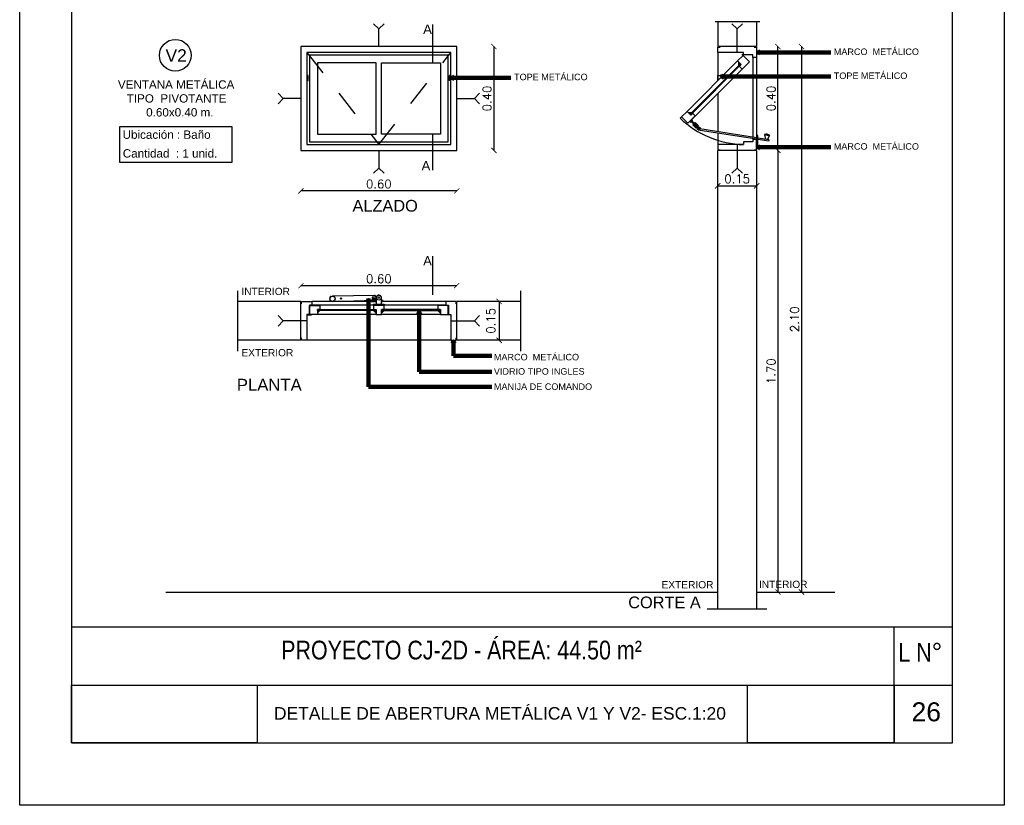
# Model space of a CAD drawing. Header units: millimetres. Extents: x 201 to 840, y 135 to 685.
# Tile 215 of 219: x 432.36 to 436.15, y 326.4 to 329.43. Entities that reach past the tile are written whole.
import ezdxf
from ezdxf.enums import TextEntityAlignment as Align

# ---------------------------------------------------------------- set-up
doc = ezdxf.new("R2010")
doc.units = ezdxf.units.MM
doc.linetypes.add('HIDDEN2', pattern=[0.1875, 0.125, -0.0625])
for name, color, linetype in [('01', 1, 'Continuous'), ('02', 2, 'Continuous'), ('03', 3, 'Continuous'), ('04', 4, 'Continuous'), ('ABERTURAS', 2, 'Continuous'), ('COTA DETALLE', 1, 'Continuous'), ('LAMINA', 6, 'Continuous'), ('LINEA DE CORTE', 4, 'Continuous'), ('LLAMADAS', 1, 'Continuous'), ('muro', 6, 'Continuous'), ('TEXTO DETALLE', 2, 'Continuous'), ('TEXTO LAMINA', 2, 'Continuous'), ('TEXTOS VARIOS', 3, 'Continuous')]:
    doc.layers.add(name, color=color, linetype=linetype)
doc.styles.add('ARIAL', font='arial.ttf', dxfattribs={"height": 0.06})
doc.styles.add('ROMANS', font='romans.shx')
doc.styles.add('STYLE1', font='ARIALUNI.TTF', dxfattribs={"height": 0.09})
doc.dimstyles.new('cota', dxfattribs={"dimscale": 0, "dimtxt": 0.11, "dimasz": 0.15, "dimexe": 0, "dimexo": 1.15, "dimgap": 0, "dimtad": 0, "dimzin": 0, "dimdsep": 46, "dimtxsty": 'STYLE1', "dimblk": 'OPEN90', "dimblk1": 'OPEN90', "dimblk2": 'CLOSEDBLANK', "dimcen": 1, "dimse1": 1, "dimse2": 1, "dimclrd": 1, "dimclre": 1, "dimclrt": 3, "dimadec": 0, "dimazin": 0, "dimtfac": 1, "dimtmove": 2, "dimatfit": 1, "dimldrblk": 'OPEN90', "dimfxl": 1, "dimtolj": 1, "dimtzin": 0, "dimarcsym": 0})
doc.dimstyles.new('COTAS5', dxfattribs={"dimscale": 0, "dimtxt": 0.05, "dimasz": 0.03, "dimexe": 0.18, "dimexo": 0.06, "dimgap": 0.01, "dimtad": 1, "dimzin": 1, "dimdsep": 46, "dimtxsty": 'ROMANS', "dimblk1": 'ARCHTICK', "dimblk2": 'ARCHTICK', "dimsah": 1, "dimcen": 0.2, "dimse1": 1, "dimse2": 1, "dimclrd": 1, "dimclre": 1, "dimclrt": 2, "dimazin": 0, "dimtfac": 3, "dimtmove": 2, "dimatfit": 3, "dimldrblk": 'ARCHTICK', "dimfxl": 1, "dimtolj": 1, "dimtzin": 0, "dimarcsym": 0})
picture_1 = doc.add_image_def('image1.jpg', size_in_pixel=(635, 198))
picture_2 = doc.add_image_def('image2.png', size_in_pixel=(322, 127))
picture_3 = doc.add_image_def('image5.jpg', size_in_pixel=(635, 198))

# ---------------------------------------------------------------- blocks, each defined once
blk = doc.blocks.new('_ARCHTICK')
at = {"color": 0, "linetype": 'ByBlock', "const_width": 0.15}
blk.add_lwpolyline([(-0.5, -0.5), (0.5, 0.5)], dxfattribs=at)
blk = doc.blocks.new('*D160')
at = {"layer": 'COTA DETALLE', "color": 1, "ltscale": 0.01}
blk.add_line((435.2758, 328.9252), (435.2758, 329.3252), dxfattribs=at)
at = {"layer": 'DEFPOINTS', "color": 0, "ltscale": 0.01}
for p in [(435.0436, 329.3252), (435.2758, 329.3252), (435.0436, 328.9252)]:
    blk.add_point(p, dxfattribs=at)
at = {"layer": 'COTA DETALLE', "color": 1, "ltscale": 0.01, "xscale": 0.02, "yscale": 0.02, "zscale": 0.02}
for p, rotation in [((435.2758, 329.3252), 90), ((435.2758, 328.9252), 270)]:
    blk.add_blockref('_ARCHTICK', p, dxfattribs=dict(at, rotation=rotation))
at = {"layer": 'COTA DETALLE', "color": 2, "ltscale": 0.01, "insert": (435.2493, 329.1252), "char_height": 0.033, "attachment_point": 5, "rotation": 90, "style": 'ROMANS'}
blk.add_mtext('\\A1;0.40', dxfattribs=at)
blk = doc.blocks.new('*D99')
at = {"layer": 'COTA DETALLE', "color": 1, "ltscale": 0.01}
blk.add_line((433.4392, 328.4047), (434.0392, 328.4047), dxfattribs=at)
at = {"layer": 'DEFPOINTS', "color": 0, "ltscale": 0.01}
for p in [(434.0392, 328.4047), (433.4392, 328.1942), (434.0392, 328.1942)]:
    blk.add_point(p, dxfattribs=at)
at = {"layer": 'COTA DETALLE', "color": 1, "ltscale": 0.01, "xscale": 0.02, "yscale": 0.02, "zscale": 0.02, "rotation": 180}
blk.add_blockref('_ARCHTICK', (433.4392, 328.4047), dxfattribs=at)
at = {"layer": 'COTA DETALLE', "color": 1, "ltscale": 0.01, "xscale": 0.02, "yscale": 0.02, "zscale": 0.02}
blk.add_blockref('_ARCHTICK', (434.0392, 328.4047), dxfattribs=at)
at = {"layer": 'COTA DETALLE', "color": 2, "ltscale": 0.01, "insert": (433.7392, 328.4312), "char_height": 0.033, "attachment_point": 5, "style": 'ROMANS'}
blk.add_mtext('\\A1;0.60', dxfattribs=at)
blk = doc.blocks.new('*D100')
at = {"layer": 'COTA DETALLE', "color": 1, "ltscale": 0.01}
blk.add_line((434.2023, 328.3442), (434.2023, 328.1942), dxfattribs=at)
at = {"layer": 'DEFPOINTS', "color": 0, "ltscale": 0.01}
for p in [(434.1616, 328.3442), (434.1616, 328.1942), (434.2023, 328.1942)]:
    blk.add_point(p, dxfattribs=at)
at = {"layer": 'COTA DETALLE', "color": 1, "ltscale": 0.01, "xscale": 0.02, "yscale": 0.02, "zscale": 0.02}
for p, rotation in [((434.2023, 328.3442), 90), ((434.2023, 328.1942), 270)]:
    blk.add_blockref('_ARCHTICK', p, dxfattribs=dict(at, rotation=rotation))
at = {"layer": 'COTA DETALLE', "color": 2, "ltscale": 0.01, "insert": (434.1702, 328.2692), "char_height": 0.033, "attachment_point": 5, "rotation": 90, "style": 'ROMANS'}
blk.add_mtext('\\A1;0.15', dxfattribs=at)
blk = doc.blocks.new('*D104')
at = {"layer": 'COTA DETALLE', "color": 1, "ltscale": 0.01}
blk.add_line((435.2758, 328.9252), (435.2758, 327.2252), dxfattribs=at)
at = {"layer": 'DEFPOINTS', "color": 0, "ltscale": 0.01}
for p in [(435.0436, 328.9252), (435.1927, 327.2252), (435.2758, 327.2252)]:
    blk.add_point(p, dxfattribs=at)
at = {"layer": 'COTA DETALLE', "color": 1, "ltscale": 0.01, "xscale": 0.02, "yscale": 0.02, "zscale": 0.02}
for p, rotation in [((435.2758, 328.9252), 90), ((435.2758, 327.2252), 270)]:
    blk.add_blockref('_ARCHTICK', p, dxfattribs=dict(at, rotation=rotation))
at = {"layer": 'COTA DETALLE', "color": 2, "ltscale": 0.01, "insert": (435.2493, 328.0752), "char_height": 0.033, "attachment_point": 5, "rotation": 90, "style": 'ROMANS'}
blk.add_mtext('\\A1;1.70', dxfattribs=at)
blk = doc.blocks.new('*D105')
at = {"layer": 'COTA DETALLE', "color": 1, "ltscale": 0.01}
blk.add_line((435.0436, 328.789), (435.1936, 328.789), dxfattribs=at)
at = {"layer": 'DEFPOINTS', "color": 0, "ltscale": 0.01}
for p in [(435.0436, 328.9252), (435.1936, 328.9252), (435.1936, 328.789)]:
    blk.add_point(p, dxfattribs=at)
at = {"layer": 'COTA DETALLE', "color": 1, "ltscale": 0.01, "xscale": 0.02, "yscale": 0.02, "zscale": 0.02, "rotation": 180}
blk.add_blockref('_ARCHTICK', (435.0436, 328.789), dxfattribs=at)
at = {"layer": 'COTA DETALLE', "color": 1, "ltscale": 0.01, "xscale": 0.02, "yscale": 0.02, "zscale": 0.02}
blk.add_blockref('_ARCHTICK', (435.1936, 328.789), dxfattribs=at)
at = {"layer": 'COTA DETALLE', "color": 2, "ltscale": 0.01, "insert": (435.1186, 328.8155), "char_height": 0.033, "attachment_point": 5, "style": 'ROMANS'}
blk.add_mtext('\\A1;0.15', dxfattribs=at)
blk = doc.blocks.new('*D107')
at = {"layer": 'COTA DETALLE', "color": 1, "ltscale": 0.01}
blk.add_line((435.3663, 329.3252), (435.3663, 327.2252), dxfattribs=at)
at = {"layer": 'DEFPOINTS', "color": 0, "ltscale": 0.01}
for p in [(435.1186, 329.3252), (435.1927, 327.2252), (435.3663, 327.2252)]:
    blk.add_point(p, dxfattribs=at)
at = {"layer": 'COTA DETALLE', "color": 1, "ltscale": 0.01, "xscale": 0.02, "yscale": 0.02, "zscale": 0.02}
for p, rotation in [((435.3663, 329.3252), 90), ((435.3663, 327.2252), 270)]:
    blk.add_blockref('_ARCHTICK', p, dxfattribs=dict(at, rotation=rotation))
at = {"layer": 'COTA DETALLE', "color": 2, "ltscale": 0.01, "insert": (435.3398, 328.2752), "char_height": 0.033, "attachment_point": 5, "rotation": 90, "style": 'ROMANS'}
blk.add_mtext('\\A1;2.10', dxfattribs=at)
blk = doc.blocks.new('_ClosedBlank')
at = {"color": 0, "linetype": 'ByBlock', "lineweight": -2}
for p, q in [((-1, 0.17), (0, 0)), ((-1, 0.17), (-1, -0.17)), ((0, 0), (-1, -0.17))]:
    blk.add_line(p, q, dxfattribs=at)
blk = doc.blocks.new('_OPEN90')
at = {"color": 0, "linetype": 'ByBlock'}
for p, q in [((0, 0), (-1, 0)), ((-0.5, 0.5), (0, 0)), ((0, 0), (-0.5, -0.5))]:
    blk.add_line(p, q, dxfattribs=at)
blk = doc.blocks.new('*D133')
at = {"layer": 'COTA DETALLE', "color": 1, "ltscale": 0.01}
blk.add_line((434.0392, 328.7695), (433.4392, 328.7695), dxfattribs=at)
at = {"layer": 'DEFPOINTS', "color": 0, "ltscale": 0.01}
for p in [(433.4392, 328.9252), (434.0392, 328.9252), (433.4392, 328.7695)]:
    blk.add_point(p, dxfattribs=at)
at = {"layer": 'COTA DETALLE', "color": 1, "ltscale": 0.01, "xscale": 0.02, "yscale": 0.02, "zscale": 0.02, "rotation": 180}
blk.add_blockref('_ARCHTICK', (433.4392, 328.7695), dxfattribs=at)
at = {"layer": 'COTA DETALLE', "color": 1, "ltscale": 0.01, "xscale": 0.02, "yscale": 0.02, "zscale": 0.02}
blk.add_blockref('_ARCHTICK', (434.0392, 328.7695), dxfattribs=at)
at = {"layer": 'COTA DETALLE', "color": 2, "ltscale": 0.01, "insert": (433.7392, 328.796), "char_height": 0.033, "attachment_point": 5, "style": 'ROMANS'}
blk.add_mtext('\\A1;0.60', dxfattribs=at)
blk = doc.blocks.new('*D134')
at = {"layer": 'COTA DETALLE', "color": 1, "ltscale": 0.01}
blk.add_line((434.1821, 329.3252), (434.1821, 328.9252), dxfattribs=at)
at = {"layer": 'DEFPOINTS', "color": 0, "ltscale": 0.01}
for p in [(434.0392, 329.3252), (434.0392, 328.9252), (434.1821, 328.9252)]:
    blk.add_point(p, dxfattribs=at)
at = {"layer": 'COTA DETALLE', "color": 1, "ltscale": 0.01, "xscale": 0.02, "yscale": 0.02, "zscale": 0.02}
for p, rotation in [((434.1821, 329.3252), 90), ((434.1821, 328.9252), 270)]:
    blk.add_blockref('_ARCHTICK', p, dxfattribs=dict(at, rotation=rotation))
at = {"layer": 'COTA DETALLE', "color": 2, "ltscale": 0.01, "insert": (434.1556, 329.1252), "char_height": 0.033, "attachment_point": 5, "rotation": 90, "style": 'ROMANS'}
blk.add_mtext('\\A1;0.40', dxfattribs=at)

msp = doc.modelspace()

# ---------------------------------------------------------------- linework, layer by layer
msp.add_lwpolyline([(436.1471, 332.5032), (436.1471, 326.4042), (432.3565, 326.4042), (432.3565, 332.5032)], close=True)
at = {"layer": '01', "ltscale": 0.01}
for p, q in [((433.1945, 328.3852), (433.1945, 328.1531)), ((434.284, 328.3852), (434.284, 328.1531))]:
    msp.add_line(p, q, dxfattribs=at)
at = {"layer": '01'}
msp.add_line((435.2323, 327.159), (435.0031, 327.159), dxfattribs=at)
at = {"layer": '01', "ltscale": 0.01}
msp.add_lwpolyline([(435.2063, 329.4197), (435.0334, 329.4197)], dxfattribs=at)
at = {"layer": '01', "linetype": 'HIDDEN2', "ltscale": 0.6}
msp.add_lwpolyline([(433.4617, 329.3027), (433.7392, 328.9478), (434.0167, 329.3027)], dxfattribs=at)
at = {"layer": '01', "ltscale": 0.01}
msp.add_lwpolyline([(432.7426, 329.0178), (433.1735, 329.0178), (433.1734, 328.8787), (432.7425, 328.8787)], close=True, dxfattribs=at)
at = {"layer": '02', "ltscale": 0.01}
msp.add_circle((432.9556, 329.2914), 0.0613, dxfattribs=at)
at = {"layer": '03', "linetype": 'HIDDEN2', "ltscale": 0.1}
for p, q in [((433.7392, 329.3933), (433.7192, 329.4127)), ((433.7392, 329.3933), (433.7602, 329.4127)), ((435.1186, 329.3933), (435.0986, 329.4127)), ((435.1186, 329.3933), (435.1396, 329.4127)), ((433.7392, 329.3252), (433.7392, 329.3933)), ((435.1186, 329.3027), (435.1186, 329.3933)), ((433.3711, 329.1252), (433.3517, 329.1462)), ((434.1073, 329.1252), (434.1267, 329.1462)), ((433.3711, 329.1252), (433.3517, 329.1052)), ((433.4392, 329.1252), (433.3711, 329.1252)), ((434.0392, 329.1252), (434.1073, 329.1252)), ((434.1073, 329.1252), (434.1267, 329.1052)), ((433.7392, 328.9252), (433.7392, 328.8571)), ((435.1186, 328.9478), (435.1186, 328.8571)), ((433.7392, 328.8571), (433.7192, 328.8377)), ((433.7392, 328.8571), (433.7602, 328.8377)), ((435.1186, 328.8571), (435.0986, 328.8377)), ((435.1186, 328.8571), (435.1396, 328.8377)), ((433.3711, 328.2692), (433.3517, 328.2902)), ((434.1073, 328.2692), (434.1267, 328.2902)), ((433.3711, 328.2692), (433.3517, 328.2491)), ((433.4617, 328.2692), (433.3711, 328.2692)), ((434.0167, 328.2692), (434.1073, 328.2692)), ((434.1073, 328.2692), (434.1267, 328.2491))]:
    msp.add_line(p, q, dxfattribs=at)
at = {"layer": '04', "ltscale": 0.01}
for p, q in [((432.9193, 327.2252), (435.0427, 327.2252)), ((435.1927, 327.2252), (435.4945, 327.2252))]:
    msp.add_line(p, q, dxfattribs=at)
at = {"layer": 'ABERTURAS', "color": 1}
for p, q in [((435.0436, 329.3027), (435.0436, 329.1935)), ((435.12, 329.2699), (434.9231, 329.073)), ((435.1786, 329.2827), (435.1786, 328.9759)), ((435.1936, 329.2827), (435.1936, 328.9829)), ((435.1377, 329.2381), (434.9412, 329.0415)), ((435.0436, 329.144), (435.0436, 328.9971)), ((434.9701, 329.0131), (434.9694, 329.0082)), ((434.9707, 329.0131), (434.9701, 329.0081)), ((435.0436, 328.993), (435.0436, 328.9478)), ((435.1786, 328.9718), (435.1786, 328.9678)), ((435.2437, 328.9812), (435.224, 328.9843)), ((435.244, 328.9831), (435.2243, 328.9862)), ((433.7287, 328.3482), (433.7287, 328.3442)), ((433.7405, 328.3606), (433.7374, 328.3567)), ((433.741, 328.3602), (433.7379, 328.3563)), ((433.7292, 328.3442), (433.4817, 328.3442)), ((433.7192, 328.3292), (433.4817, 328.3292)), ((433.7503, 328.3442), (433.7492, 328.3442)), ((433.9967, 328.3442), (433.7533, 328.3442)), ((433.9967, 328.3292), (433.7592, 328.3292)), ((433.7292, 328.2935), (433.5025, 328.2935)), ((433.9759, 328.2935), (433.7492, 328.2935)), ((434.0167, 328.1942), (433.4617, 328.1942))]:
    msp.add_line(p, q, dxfattribs=at)
at = {"layer": 'ABERTURAS'}
for p, q in [((433.4667, 329.214), (433.4617, 329.214)), ((433.4667, 329.194), (433.4617, 329.194))]:
    msp.add_line(p, q, dxfattribs=at)
at = {"layer": 'ABERTURAS', "color": 3}
for p, q in [((433.4617, 329.214), (433.4667, 329.214)), ((433.4617, 329.194), (433.4667, 329.194)), ((434.0167, 329.214), (434.0117, 329.214)), ((434.0167, 329.194), (434.0117, 329.194))]:
    msp.add_line(p, q, dxfattribs=at)
for points in [[(433.4392, 328.9252), (434.0392, 328.9252), (434.0392, 329.3252), (433.4392, 329.3252)], [(433.4617, 328.9478), (434.0167, 328.9478), (434.0167, 329.3027), (433.4617, 329.3027)]]:
    msp.add_lwpolyline(points, close=True, dxfattribs=at)
for points in [[(435.1836, 329.3227), (435.1936, 329.3227), (435.1936, 329.2827), (435.1786, 329.2827), (435.1786, 329.2927), (435.1436, 329.2927), (435.1436, 329.3027), (435.0436, 329.3027), (435.0436, 329.3227), (435.0536, 329.3227)], [(433.4667, 329.194), (433.4667, 329.214)], [(434.0117, 329.194), (434.0117, 329.214)], [(435.0438, 329.194), (435.0438, 329.214), (435.0638, 329.214), (435.0438, 329.194)], [(435.1836, 328.9278), (435.1936, 328.9278), (435.1936, 328.9678), (435.1786, 328.9678), (435.1786, 328.9578), (435.1436, 328.9578), (435.1436, 328.9478), (435.0436, 328.9478), (435.0436, 328.9278), (435.0536, 328.9278)], [(433.4417, 328.3342), (433.4417, 328.3442), (433.4817, 328.3442), (433.4817, 328.3292), (433.4717, 328.3292), (433.4717, 328.2942), (433.4617, 328.2942), (433.4617, 328.1942), (433.4417, 328.1942), (433.4417, 328.2042)], [(434.0367, 328.3342), (434.0367, 328.3442), (433.9967, 328.3442), (433.9967, 328.3292), (434.0067, 328.3292), (434.0067, 328.2942), (434.0167, 328.2942), (434.0167, 328.1942), (434.0367, 328.1942), (434.0367, 328.2042)]]:
    msp.add_lwpolyline(points, dxfattribs=at)
at = {"layer": 'ABERTURAS'}
for points in [[(433.4725, 328.9585), (434.0059, 328.9585), (434.0059, 329.2919), (433.4725, 329.2919)], [(433.7292, 329.2619), (433.5025, 329.2619), (433.5025, 328.9885), (433.7292, 328.9885)], [(433.7492, 329.2619), (433.9759, 329.2619), (433.9759, 328.9885), (433.7492, 328.9885)], [(434.8987, 329.0495), (434.9093, 329.0601), (434.9097, 329.0596), (434.8991, 329.049)], [(433.465, 328.2929), (433.48, 328.2929), (433.48, 328.2935), (433.465, 328.2935)], [(434.0134, 328.2929), (433.9984, 328.2929), (433.9984, 328.2935), (434.0134, 328.2935)]]:
    msp.add_lwpolyline(points, close=True, dxfattribs=at)
at = {"layer": 'ABERTURAS', "color": 1}
for points in [[(435.1327, 329.2557), (434.9398, 329.0628), (434.9377, 329.0649), (435.1306, 329.2579)], [(434.9644, 329.0135), (434.9672, 329.0163), (434.9426, 329.041), (434.9397, 329.0381)], [(434.9665, 329.017), (434.9694, 329.0198), (434.9566, 329.0326), (434.9538, 329.0297)], [(434.9637, 329.0142), (434.9609, 329.0113), (434.9481, 329.0241), (434.951, 329.0269)], [(433.5035, 328.3125), (433.7282, 328.3125), (433.7282, 328.3095), (433.5035, 328.3095)], [(433.9749, 328.3125), (433.7502, 328.3125), (433.7502, 328.3095), (433.9749, 328.3095)]]:
    msp.add_lwpolyline(points, close=True, dxfattribs=at)
at = {"layer": 'ABERTURAS'}
for points in [[(435.166, 329.2663), (435.1377, 329.2381), (435.1271, 329.2487), (435.1341, 329.2557), (435.12, 329.2699), (435.1412, 329.2911), (435.166, 329.2663)], [(435.1239, 329.2518), (435.1303, 329.2582), (435.1239, 329.2646), (435.1239, 329.2518)], [(434.9292, 329.0296), (434.9575, 329.0578), (434.9469, 329.0685), (434.9398, 329.0614), (434.9257, 329.0755), (434.9044, 329.0543), (434.9292, 329.0296)], [(434.9437, 329.0716), (434.9373, 329.0653), (434.931, 329.0716), (434.9437, 329.0716)], [(433.4725, 328.3285), (433.5125, 328.3285), (433.5125, 328.3135), (433.5025, 328.3135), (433.5025, 328.2935), (433.4725, 328.2935), (433.4725, 328.3285)], [(433.5125, 328.309), (433.5035, 328.309), (433.5035, 328.3), (433.5125, 328.309)], [(433.7492, 328.3135), (433.7592, 328.3135), (433.7592, 328.3285), (433.7192, 328.3285), (433.7192, 328.3135), (433.7292, 328.3135), (433.7292, 328.2935), (433.7492, 328.2935), (433.7492, 328.3135)], [(433.7192, 328.309), (433.7282, 328.309), (433.7282, 328.3), (433.7192, 328.309)], [(433.7592, 328.309), (433.7502, 328.309), (433.7502, 328.3), (433.7592, 328.309)], [(434.0059, 328.3285), (433.9659, 328.3285), (433.9659, 328.3135), (433.9759, 328.3135), (433.9759, 328.2935), (434.0059, 328.2935), (434.0059, 328.3285)], [(433.9659, 328.309), (433.9749, 328.309), (433.9749, 328.3), (433.9659, 328.309)]]:
    msp.add_lwpolyline(points, dxfattribs=at)
at = {"layer": 'ABERTURAS', "color": 1}
for points in [[(434.9366, 329.037), (434.9402, 329.0335), (434.9472, 329.0405), (434.9437, 329.0441)], [(434.9691, 329.0047), (435.1936, 328.9695)], [(435.1936, 328.9735), (434.9753, 329.0078)], [(435.1981, 328.9728), (435.1981, 328.9829), (435.1931, 328.9829), (435.1931, 328.9736)], [(435.1931, 328.9695), (435.1931, 328.9678)], [(435.1936, 328.9478), (435.1976, 328.9478), (435.1976, 328.9819), (435.1936, 328.9819), (435.1936, 328.9678)], [(435.1976, 328.9688), (435.2407, 328.9621), (435.2413, 328.966), (435.1976, 328.9729)], [(435.1976, 328.9678), (435.1981, 328.9678), (435.1981, 328.9688)], [(433.7292, 328.3482), (433.7094, 328.3482), (433.7094, 328.3442), (433.7292, 328.3442)], [(433.7282, 328.3607), (433.7132, 328.3602), (433.7134, 328.3549), (433.7284, 328.3554)], [(433.7305, 328.3606), (433.7143, 328.3601), (433.7145, 328.3551), (433.7306, 328.3556)], [(433.7292, 328.3556), (433.7292, 328.3335)], [(433.7503, 328.3482), (433.7492, 328.3482)], [(433.7533, 328.3442), (433.7544, 328.3442), (433.7544, 328.3482), (433.7533, 328.3482)], [(433.7192, 328.3285), (433.7192, 328.3335), (433.7592, 328.3335), (433.7592, 328.3285)], [(433.7492, 328.3442), (433.7503, 328.3442)]]:
    msp.add_lwpolyline(points, dxfattribs=at)
for points in [[(435.2353, 328.967), (435.2437, 328.9812), (435.244, 328.9831, 0.267949), (435.2243, 328.9862), (435.224, 328.9843), (435.2277, 328.9682)], [(433.5562, 328.363), (433.5556, 328.363, 0.414214), (433.5507, 328.3578), (433.551, 328.3498, 0.414214), (433.5562, 328.345), (433.5568, 328.345)], [(433.7282, 328.3607), (433.7282, 328.362, 0.414214), (433.723, 328.3668), (433.5609, 328.3642)], [(433.5609, 328.3442), (433.7236, 328.3489, 0.414214), (433.7284, 328.354), (433.7284, 328.3554)], [(433.7492, 328.3335), (433.7492, 328.3584, 0.896192), (433.7294, 328.3606, 0.896192)]]:
    msp.add_lwpolyline(points, format="xyb", dxfattribs=at)
at = {"layer": 'ABERTURAS'}
msp.add_circle((435.1411, 329.2937), 0.0025, dxfattribs=at)
at = {"layer": 'ABERTURAS', "color": 1}
for centre, radius in [((434.9701, 329.0106), 0.006), ((434.9701, 329.0106), 0.0025), ((433.5609, 328.3542), 0.01), ((433.5932, 328.3553), 0.0025), ((433.7392, 328.3584), 0.009), ((433.7392, 328.3584), 0.0025), ((433.7518, 328.3462), 0.0025)]:
    msp.add_circle(centre, radius, dxfattribs=at)
msp.add_arc((435.154, 329.3183), 0.3707, 226.4737, 268.3975, dxfattribs=at)
at = {"layer": 'LAMINA', "color": 2, "ltscale": 0.01}
for p, q in [((435.9471, 327.0898), (432.5565, 327.0898)), ((435.7236, 326.6442), (435.7236, 327.0898))]:
    msp.add_line(p, q, dxfattribs=at)
at = {"layer": 'LAMINA'}
msp.add_lwpolyline([(432.5565, 332.2632), (432.5565, 326.6442), (435.9471, 326.6442), (435.9471, 332.2632)], close=True, dxfattribs=at)
at = {"layer": 'LAMINA', "color": 1, "ltscale": 0.01}
msp.add_lwpolyline([(432.5565, 326.867), (435.9471, 326.867)], dxfattribs=at)
at = {"layer": 'LINEA DE CORTE'}
for p, q in [((433.9457, 329.4098), (433.9457, 329.2601)), ((433.9457, 328.9898), (433.9457, 328.8495)), ((433.9457, 328.5183), (433.9457, 328.3687))]:
    msp.add_line(p, q, dxfattribs=at)
at = {"layer": 'muro'}
for p, q in [((435.0436, 329.4197), (435.0436, 329.3252)), ((435.1936, 329.4197), (435.1936, 329.3252)), ((435.1936, 329.3252), (435.0436, 329.3252)), ((435.1936, 328.9252), (435.0436, 328.9252)), ((435.0436, 327.159), (435.0436, 328.9252)), ((435.1936, 328.9252), (435.1936, 327.159)), ((433.4392, 328.3442), (433.1945, 328.3442)), ((433.4392, 328.1942), (433.4392, 328.3442)), ((434.284, 328.3442), (434.0392, 328.3442)), ((434.0392, 328.1942), (434.0392, 328.3442)), ((433.4392, 328.1942), (433.1945, 328.1942)), ((434.284, 328.1942), (434.0392, 328.1942))]:
    msp.add_line(p, q, dxfattribs=at)

# ---------------------------------------------------------------- texts
at = {"layer": 'LINEA DE CORTE', "color": 1, "style": 'ARIAL'}
for p in [(433.9098, 329.3738), (433.9037, 328.8488), (433.9098, 328.4823)]:
    msp.add_attdef('A', p, 'LETRA...', height=0.036, dxfattribs=at)
at = {"layer": 'LLAMADAS', "color": 2, "ltscale": 0.01, "style": 'ARIAL'}
for s, p in [('MARCO  METÁLICO ', (435.8282, 329.2852)), ('TOPE METÁLICO', (434.543, 329.188)), ('TOPE METÁLICO', (435.7739, 329.1928)), ('MARCO  METÁLICO ', (435.8282, 328.9206)), ('MARCO  METÁLICO ', (434.5197, 328.1096)), ('VIDRIO TIPO INGLES', (434.5313, 328.0545)), ('MANIJA DE COMANDO', (434.5604, 327.9959))]:
    msp.add_text(s, height=0.025, dxfattribs=at).set_placement(p, align=Align.BOTTOM_RIGHT)
at = {"layer": 'TEXTO DETALLE', "ltscale": 3.5, "style": 'ARIAL'}
for s, p in [('INTERIOR', (433.21, 328.3685)), ('EXTERIOR', (433.21, 328.1326)), ('EXTERIOR', (434.8275, 327.2395)), ('INTERIOR', (435.2026, 327.2408))]:
    msp.add_text(s, height=0.028, dxfattribs=at).set_placement(p)
at = {"layer": 'TEXTO DETALLE', "style": 'ARIAL'}
msp.add_text('PLANTA', height=0.046, dxfattribs=at).set_placement((433.1924, 328))
at = {"layer": 'TEXTO DETALLE', "char_height": 0.045, "width": 1.49703, "attachment_point": 1, "style": 'ARIAL'}
for s, insert in [('ALZADO', (433.6377, 328.7347)), ('CORTE A', (434.6992, 327.2078))]:
    msp.add_mtext(s, dxfattribs=dict(at, insert=insert))
at = {"layer": 'TEXTO LAMINA', "color": 2, "style": 'ARIAL'}
msp.add_text('DETALLE DE ABERTURA METÁLICA V1 Y V2- ESC.1:20', height=0.047997, dxfattribs=at).set_placement((433.3354, 326.7342))
at = {"layer": 'TEXTO LAMINA', "color": 4, "style": 'ARIAL'}
msp.add_text('26', height=0.07298, dxfattribs=at).set_placement((435.79, 326.7276))
at = {"layer": 'TEXTO LAMINA', "char_height": 0.072, "attachment_point": 1, "style": 'ARIAL'}
for s, width, insert in [('{\\fTechnic|b0|i0|c2|p2;PROYECTO CJ-2D - ÁREA: 44.50 m²}', 4.338061, (433.3633, 327.0378)), ('{\\fTechnic|b0|i0|c2|p2;L N°}', 0.539921, (435.7393, 327.0294))]:
    msp.add_mtext_dynamic_manual_height_columns(s, width=width, gutter_width=12.5, heights=[0], dxfattribs=dict(at, insert=insert))
at = {"layer": 'TEXTOS VARIOS', "color": 4, "style": 'ARIAL'}
msp.add_text('V2', height=0.04791, dxfattribs=at).set_placement((432.9998, 329.2668), align=Align.RIGHT)
at = {"layer": 'TEXTOS VARIOS', "color": 4, "char_height": 0.032097, "attachment_point": 1, "style": 'ARIAL'}
for s, insert, width in [('\\pi0.088186;VENTANA METÁLICA \\P\\pi0.12225;TIPO  PIVOTANTE\\P\\pi0.17224;  0.60x0.40 m.', (432.6463, 329.195), 0.624722), ('Ubicación : Baño ', (432.7527, 329.0021), 1.497856), ('Cantidad  : 1 unid.', (432.7534, 328.9299), 1.497856)]:
    msp.add_mtext(s, dxfattribs=dict(at, insert=insert, width=width))

# ---------------------------------------------------------------- dimensions: what is measured, and where the dimension line sits
at = {"layer": 'COTA DETALLE', "ltscale": 0.01}
for base, p1, p2, picture, middle in [((434.1821, 328.9252), (434.0392, 329.3252), (434.0392, 328.9252), '*D134', (434.1556, 329.1252)), ((435.2758, 329.3252), (435.0436, 328.9252), (435.0436, 329.3252), '*D160', (435.2493, 329.1252)), ((435.3663, 327.2252), (435.1186, 329.3252), (435.1927, 327.2252), '*D107', (435.3398, 328.2752)), ((435.2758, 327.2252), (435.0436, 328.9252), (435.1927, 327.2252), '*D104', (435.2493, 328.0752))]:
    dim = msp.add_linear_dim(base=base, p1=p1, p2=p2, angle=90, dimstyle='COTAS5', override={"dimscale": 1, "dimtxt": 0.033, "dimasz": 0.02, "dimdec": 2, "dimlwd": 65535}, dxfattribs=at)
    dim.commit()
    dim.dimension.update_dxf_attribs({"geometry": picture, "text_midpoint": middle})
for base, p1, p2, picture, middle in [((433.4392, 328.7695), (434.0392, 328.9252), (433.4392, 328.9252), '*D133', (433.7392, 328.796)), ((435.1936, 328.789), (435.0436, 328.9252), (435.1936, 328.9252), '*D105', (435.1186, 328.8155)), ((434.0392, 328.4047), (433.4392, 328.1942), (434.0392, 328.1942), '*D99', (433.7392, 328.4312))]:
    dim = msp.add_linear_dim(base=base, p1=p1, p2=p2, dimstyle='COTAS5', override={"dimscale": 1, "dimtxt": 0.033, "dimasz": 0.02, "dimdec": 2, "dimlwd": 65535}, dxfattribs=at)
    dim.commit()
    dim.dimension.update_dxf_attribs({"geometry": picture, "text_midpoint": middle})
dim = msp.add_linear_dim(base=(434.2023, 328.1942), p1=(434.1616, 328.3442), p2=(434.1616, 328.1942), angle=90, dimstyle='COTAS5', override={"dimscale": 1, "dimtxt": 0.033, "dimasz": 0.02, "dimdec": 2, "dimlwd": 65535}, dxfattribs=at)
dim.commit()
dim.dimension.update_dxf_attribs({"geometry": '*D100', "text_midpoint": (434.1702, 328.2692), "dimtype": 160})

# ---------------------------------------------------------------- pictures from other files: only their frames are drawn
image = msp.add_image(picture_1, insert=(432.5565, 326.6442), size_in_units=(0.7146, 0.2228))
image.dxf.flags = 7
image = msp.add_image(picture_2, insert=(435.1586, 326.6442), size_in_units=(0.565, 0.2228))
image.dxf.flags = 7
at = {"layer": '01'}
image = msp.add_image(picture_3, insert=(432.5565, 326.6442), size_in_units=(0.7146, 0.2228), dxfattribs=at)
image.dxf.flags = 7

# ---------------------------------------------------------------- leaders
at = {"layer": 'LLAMADAS', "ltscale": 0.8}
for points in [[(435.1947, 329.3027), (435.4787, 329.3027)], [(435.0545, 329.2093), (435.4787, 329.2093)], [(434.0167, 329.2045), (434.2477, 329.2045)], [(435.1947, 328.9374), (435.4787, 328.9374)], [(433.6995, 328.3558), (433.6995, 328.0152), (434.1739, 328.0152)], [(433.8948, 328.3079), (433.8948, 328.0732), (434.1739, 328.0732)], [(434.0264, 328.196), (434.0264, 328.1351), (434.1739, 328.1351)]]:
    msp.add_leader(points, dimstyle='cota', override={"dimscale": 1, "dimasz": 0.02, "dimlwd": 65533}, dxfattribs=at)

doc.saveas('drawing.dxf')
